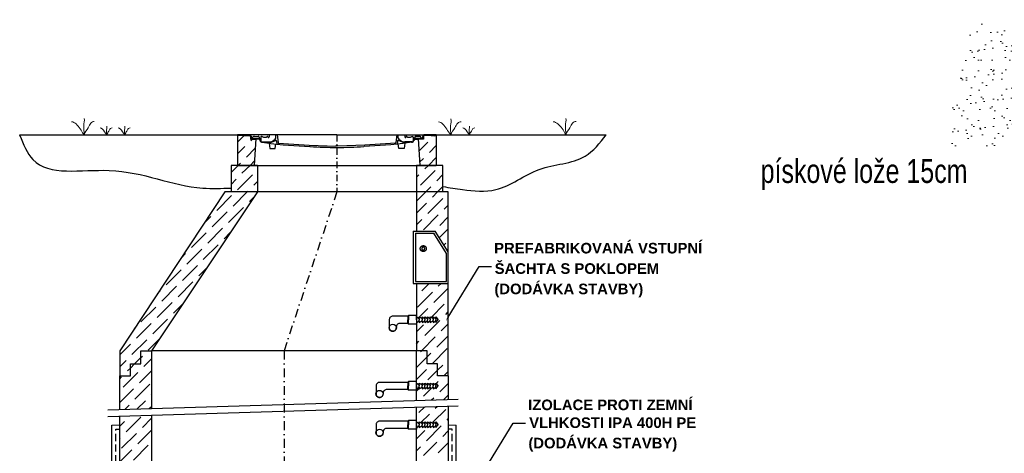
# Model space of a CAD drawing. Header units: millimetres. Extents: x 28262 to 240133, y -152087 to 56534.
# Tile 10 of 107: x 94795 to 105947, y -109750 to -104836. Entities that reach past the tile are written whole.
import ezdxf

# ---------------------------------------------------------------- set-up
doc = ezdxf.new("R2010")
doc.units = ezdxf.units.MM
doc.header["$MEASUREMENT"] = 0
for name, pattern in [('DASHDOT', [1, 0.5, -0.25, 0, -0.25]), ('Dashed', [1905, 1270, -635]), ('ČÁRKOVANÁX2', [1.5, 1, -0.5])]:
    doc.linetypes.add(name, pattern=pattern)
doc.layers.get('0').update_dxf_attribs({"lineweight": 9})
for name, color, linetype in [('AS-Koty', 7, 'Continuous'), ('AS-Nevid', 241, 'Dashed'), ('AS-Obrys', 7, 'Continuous'), ('AS-Osy', 4, 'DASHDOT'), ('AS-Srafy', 9, 'Continuous'), ('AS-Text', 7, 'Continuous')]:
    doc.layers.add(name, color=color, linetype=linetype)
doc.layers.add('POPISVO', color=7, linetype='Continuous', lineweight=20)
doc.styles.add('ARIAL', font='arialbd.ttf')
doc.styles.add('ROMANS', font='arial.ttf')

msp = doc.modelspace()

# ---------------------------------------------------------------- hatches: boundary and pattern name
at = {"layer": 'POPISVO'}
h = msp.add_hatch(dxfattribs=at)
h.set_pattern_fill('AR-SAND', color=256, scale=900, style=0)
h.set_pattern_definition([(37.5, (292688703.57, 518655623.41), (-7.20014084, 220.235957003), [0, -173.73600016, 0, -194.31000018, 0, -185.737500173]), (7.5, (292688703.57, 518655623.4), (202.2854776, 322.57129556), [0, -93.726000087, 0, -156.591000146, 0, -60.007500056]), (327.5, (292688562.98, 518655623.41), (355.94656694, 0.646733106), [0, -57.150000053, 0, -205.74000019, 0, -268.60500025]), (317.5, (292688562.98, 518655623.4), (343.60040393, 100.31819556), [0, -28.575000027, 0, -134.874000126, 0, -154.305000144])])
h.paths.add_polyline_path([(106318, -104857), (105574, -104884), (105248, -106291), (106339, -106252), (106320, -106233), (106318, -106233)])
edge = h.paths.add_edge_path()
edge.add_line((107113, -104896), (106918, -104896))
edge.add_line((106918, -104896), (106918, -104836))
edge.add_line((106918, -104836), (106318, -104857))
edge.add_line((106318, -104857), (106318, -106231))
edge.add_line((106318, -106231), (106339, -106252))
edge.add_line((106339, -106252), (106685, -106240))
edge.add_line((106685, -106240), (107792, -106240))
edge.add_ellipse((107864, -105569), major_axis=(-477, 477), ratio=1, start_angle=45, end_angle=128.8808, ccw=False)
edge.add_line((107189, -105569), (107113, -104896))
edge = h.paths.add_edge_path()
edge.add_line((109583, -105600), (109690, -105501))
edge.add_line((109690, -105501), (108799, -104896))
edge.add_line((108799, -104896), (108799, -104901))
edge.add_line((108799, -104901), (108619, -104901))
edge.add_line((108619, -104901), (108539, -105569))
edge.add_ellipse((107864, -105569), major_axis=(-477, 477), ratio=1, start_angle=141.1192, end_angle=225, ccw=False)
edge.add_line((107936, -106240), (109073, -106240))
edge.add_line((109073, -106240), (109073, -106238))
edge.add_line((109073, -106238), (110026, -106223))
edge.add_line((110026, -106223), (109583, -105600))
edge = h.paths.add_edge_path()
edge.add_line((109888, -104915), (109349, -104889))
edge.add_line((109349, -104889), (109356, -104896))
edge.add_line((109356, -104896), (109346, -104896))
edge.add_line((109346, -104896), (109346, -104889))
edge.add_line((109346, -104889), (108799, -104863))
edge.add_line((108799, -104863), (108799, -104896))
edge.add_line((108799, -104896), (109690, -105501))
edge.add_line((109690, -105501), (109724, -105470))
edge.add_ellipse((109898, -105630), major_axis=(167, 167), ratio=1, start_angle=82.7368, end_angle=92.4043, ccw=False)
edge.add_line((109754, -105443), (109861, -105345))
edge.add_line((109861, -105345), (109888, -104915))
h.paths.add_polyline_path([(106364, -105511), (106364, -105097), (105959, -105097), (105959, -105511)], flags=9)

# ---------------------------------------------------------------- linework, layer by layer
at = {"color": 18, "true_color": 0x000000}
for p, q in [((95839, -109431), (95929, -109431)), ((99739, -109431), (99649, -109431))]:
    msp.add_line(p, q, dxfattribs=at)
for points, start_tangent, end_tangent in [([(95526, -106142), (95522, -106136), (95518, -106131), (95434, -106017), (95384, -105992)], (0.223451, 0.974715), (-0.993151, 0.116841)), ([(95526, -106142), (95521, -106035), (95526, -105956)], (-0.039264, 0.999229), (-0.233373, 0.972387)), ([(95526, -106140), (95571, -106060), (95602, -106008), (95640, -105990)], (0.18719, 0.982324), (0.999454, -0.03304)), ([(95782, -106142), (95779, -106085), (95782, -106043)], (-0.039264, 0.999229), (-0.233373, 0.972387)), ([(95986, -106142), (95983, -106085), (95986, -106043)], (-0.039264, 0.999229), (-0.233373, 0.972387)), ([(99680, -106143), (99677, -106137), (99673, -106133), (99588, -106019), (99539, -105994)], (0.223451, 0.974715), (-0.993151, 0.116841)), ([(99680, -106143), (99676, -106037), (99680, -105958)], (-0.039264, 0.999229), (-0.233373, 0.972387)), ([(99680, -106142), (99725, -106061), (99757, -106010), (99795, -105992)], (0.18719, 0.982324), (0.999454, -0.03304)), ([(99889, -106142), (99886, -106085), (99888, -106043)], (-0.039264, 0.999229), (-0.233373, 0.972387)), ([(100981, -106142), (100977, -106136), (100974, -106131), (100889, -106017), (100839, -105992)], (0.223451, 0.974715), (-0.993151, 0.116841)), ([(100981, -106142), (100976, -106035), (100981, -105956)], (-0.039264, 0.999229), (-0.233373, 0.972387)), ([(100981, -106140), (101026, -106060), (101057, -106008), (101096, -105990)], (0.18719, 0.982324), (0.999454, -0.03304)), ([(95782, -106142), (95780, -106138), (95778, -106136), (95732, -106075), (95706, -106062)], (0.223451, 0.974715), (-0.993151, 0.116841)), ([(95782, -106141), (95806, -106098), (95823, -106070), (95843, -106061)], (0.18719, 0.982324), (0.999454, -0.03304)), ([(95986, -106142), (95984, -106138), (95982, -106136), (95936, -106075), (95910, -106062)], (0.223451, 0.974715), (-0.993151, 0.116841)), ([(95986, -106141), (96010, -106098), (96027, -106070), (96047, -106061)], (0.18719, 0.982324), (0.999454, -0.03304)), ([(99889, -106142), (99887, -106138), (99885, -106136), (99839, -106075), (99813, -106062)], (0.223451, 0.974715), (-0.993151, 0.116841)), ([(99888, -106141), (99913, -106098), (99929, -106070), (99950, -106061)], (0.18719, 0.982324), (0.999454, -0.03304))]:
    msp.add_spline(points, degree=3, dxfattribs=dict(at, start_tangent=start_tangent, end_tangent=end_tangent))
at = {"layer": 'AS-Koty', "color": 18, "true_color": 0x000000}
for points in [[(99648, -108207), (99998, -107634), (100139, -107634)], [(100034, -109983), (100383, -109410), (100524, -109410)]]:
    msp.add_lwpolyline(points, dxfattribs=at)
msp.add_solid([(99656, -108211), (99622, -108249), (99641, -108202)], dxfattribs=at)
at = {"layer": 'AS-Nevid', "color": 18, "ltscale": 200, "true_color": 0x000000}
for p, q in [((97264, -106487), (99514, -106487)), ((99589, -106787), (97189, -106787)), ((99289, -108587), (96289, -108587)), ((95792, -109258), (99760, -109136)), ((95794, -109333), (99763, -109211))]:
    msp.add_line(p, q, dxfattribs=at)
at = {"layer": 'AS-Nevid', "color": 18, "true_color": 0x000000}
for p, q in [((99253, -107231), (99253, -107825)), ((99253, -107231), (99499, -107231)), ((99277, -107255), (99277, -107801)), ((99277, -107255), (99486, -107255)), ((99289, -107255), (99486, -107255)), ((99631, -107484), (99486, -107255)), ((99649, -107468), (99499, -107231)), ((99631, -107801), (99631, -107484)), ((99253, -107825), (99649, -107825)), ((99277, -107801), (99631, -107801)), ((99289, -107801), (99631, -107801)), ((96169, -108737), (96169, -108587)), ((96169, -108587), (96289, -108587)), ((99409, -108587), (99289, -108587)), ((99409, -108737), (99409, -108587)), ((96049, -108872), (96049, -108737)), ((96049, -108737), (96169, -108737)), ((99529, -108737), (99409, -108737)), ((99529, -108872), (99529, -108737)), ((95929, -108872), (96049, -108872)), ((99649, -108872), (99529, -108872))]:
    msp.add_line(p, q, dxfattribs=at)
msp.add_circle((99366, -107430), 33.6, dxfattribs=at)
for start, end in [(0, 180), (180, 0)]:
    msp.add_arc((99366, -107430), 16.8, start, end, dxfattribs=at)
at = {"layer": 'AS-Obrys', "color": 18, "true_color": 0x000000}
for p, q in [((94795, -106142), (97264, -106142)), ((98389, -106142), (97264, -106142)), ((97264, -106142), (97264, -106487)), ((97264, -106142), (97399, -106142)), ((97323, -106149), (97274, -106149)), ((97323, -106149), (97399, -106149)), ((97409, -106158), (97409, -106190)), ((97417, -106157), (97417, -106182)), ((97417, -106157), (97426, -106176)), ((97452, -106158), (97496, -106158)), ((97620, -106142), (97620, -106164)), ((97712, -106142), (97722, -106228)), ((98389, -106142), (99514, -106142)), ((99065, -106142), (99056, -106228)), ((99157, -106142), (99157, -106164)), ((99326, -106158), (99282, -106158)), ((99361, -106157), (99352, -106176)), ((99361, -106157), (99361, -106182)), ((99368, -106158), (99368, -106190)), ((99514, -106142), (99378, -106142)), ((99454, -106149), (99378, -106149)), ((99454, -106149), (99504, -106149)), ((99509, -106155), (99514, -106155)), ((99514, -106142), (101439, -106142)), ((99514, -106142), (99514, -106487)), ((97409, -106190), (97463, -106190)), ((97417, -106182), (97471, -106182)), ((97426, -106176), (97428, -106180)), ((97435, -106179), (97441, -106163)), ((97471, -106182), (97451, -106487)), ((97463, -106190), (97470, -106190)), ((97508, -106190), (97470, -106190)), ((97471, -106182), (97508, -106182)), ((97507, -106167), (97517, -106207)), ((97525, -106166), (97525, -106207)), ((97541, -106161), (97532, -106161)), ((97540, -106220), (97620, -106221)), ((97543, -106224), (97621, -106235)), ((97621, -106235), (97692, -106204)), ((97621, -106235), (97629, -106294)), ((97621, -106235), (97639, -106238)), ((97639, -106238), (97706, -106245)), ((97687, -106294), (97697, -106244)), ((97705, -106214), (97706, -106245)), ((97706, -106245), (97779, -106254)), ((97730, -106235), (97784, -106240)), ((97779, -106254), (98083, -106272)), ((97784, -106240), (98075, -106259)), ((98075, -106259), (98378, -106271)), ((98378, -106271), (98378, -106260)), ((98378, -106260), (98389, -106260)), ((98400, -106260), (98389, -106260)), ((98703, -106259), (98400, -106271)), ((98400, -106271), (98400, -106260)), ((98999, -106254), (98695, -106272)), ((98994, -106240), (98703, -106259)), ((99048, -106235), (98994, -106240)), ((99072, -106245), (98999, -106254)), ((99073, -106214), (99072, -106245)), ((99139, -106238), (99072, -106245)), ((99090, -106294), (99081, -106244)), ((99157, -106235), (99085, -106204)), ((99157, -106235), (99139, -106238)), ((99157, -106235), (99149, -106294)), ((99238, -106220), (99157, -106221)), ((99235, -106224), (99157, -106235)), ((99237, -106161), (99246, -106161)), ((99253, -106166), (99253, -106207)), ((99271, -106167), (99261, -106207)), ((99307, -106182), (99270, -106182)), ((99270, -106190), (99308, -106190)), ((99307, -106182), (99326, -106487)), ((99361, -106182), (99307, -106182)), ((99315, -106190), (99308, -106190)), ((99368, -106190), (99315, -106190)), ((99343, -106179), (99337, -106163)), ((99352, -106176), (99350, -106180)), ((97629, -106294), (97687, -106294)), ((99149, -106294), (99090, -106294)), ((97489, -106487), (97189, -106487)), ((97189, -106487), (97189, -106787)), ((97489, -106487), (97489, -106787)), ((99589, -106487), (99289, -106487)), ((99289, -106487), (99289, -107231)), ((99589, -106787), (99589, -106487)), ((97117, -106787), (95929, -108587)), ((97489, -106787), (96289, -108587)), ((97189, -106787), (97117, -106787)), ((99649, -106787), (99589, -106787)), ((99649, -108872), (99649, -106787)), ((99289, -107825), (99289, -108587)), ((98981, -108232), (98980, -108239)), ((98980, -108237), (98980, -108327)), ((98982, -108225), (98981, -108232)), ((98985, -108218), (98982, -108225)), ((98989, -108212), (98985, -108218)), ((98994, -108207), (98989, -108212)), ((99000, -108202), (98994, -108207)), ((99007, -108199), (99000, -108202)), ((99014, -108197), (99007, -108199)), ((99021, -108197), (99014, -108197)), ((99190, -108197), (99021, -108197)), ((99102, -108277), (99095, -108278)), ((99190, -108277), (99102, -108277)), ((99199, -108188), (99190, -108197)), ((99190, -108197), (99190, -108237)), ((99190, -108277), (99190, -108237)), ((99199, -108286), (99190, -108277)), ((99289, -108188), (99199, -108188)), ((99199, -108188), (99199, -108237)), ((99199, -108286), (99199, -108237)), ((99289, -108237), (99289, -108188)), ((99289, -108204), (99321, -108224)), ((99289, -108237), (99289, -108286)), ((99289, -108269), (99321, -108250)), ((99321, -108204), (99352, -108224)), ((99321, -108224), (99321, -108204)), ((99321, -108224), (99321, -108237)), ((99321, -108250), (99321, -108237)), ((99321, -108269), (99352, -108250)), ((99321, -108250), (99321, -108269)), ((99352, -108224), (99352, -108204)), ((99352, -108204), (99383, -108224)), ((99352, -108224), (99352, -108237)), ((99352, -108250), (99352, -108237)), ((99352, -108250), (99352, -108269)), ((99352, -108269), (99383, -108250)), ((99383, -108204), (99414, -108224)), ((99383, -108224), (99383, -108204)), ((99383, -108224), (99383, -108237)), ((99383, -108250), (99383, -108237)), ((99383, -108250), (99383, -108269)), ((99383, -108269), (99414, -108250)), ((99414, -108224), (99414, -108204)), ((99414, -108204), (99446, -108224)), ((99414, -108224), (99414, -108237)), ((99414, -108250), (99414, -108237)), ((99414, -108250), (99414, -108269)), ((99414, -108269), (99446, -108250)), ((99446, -108204), (99477, -108224)), ((99446, -108224), (99446, -108204)), ((99446, -108224), (99446, -108237)), ((99446, -108250), (99446, -108237)), ((99446, -108250), (99446, -108269)), ((99446, -108269), (99477, -108250)), ((99477, -108204), (99508, -108224)), ((99477, -108224), (99477, -108204)), ((99477, -108224), (99477, -108237)), ((99477, -108250), (99477, -108237)), ((99477, -108269), (99508, -108250)), ((99477, -108250), (99477, -108269)), ((99508, -108224), (99508, -108204)), ((99508, -108204), (99534, -108237)), ((99508, -108224), (99508, -108237)), ((99508, -108269), (99534, -108237)), ((99508, -108250), (99508, -108237)), ((99508, -108250), (99508, -108269)), ((98980, -108327), (98981, -108334)), ((98981, -108334), (98983, -108341)), ((98983, -108341), (98985, -108347)), ((98985, -108347), (98989, -108353)), ((98989, -108353), (98994, -108358)), ((98994, -108358), (99000, -108362)), ((99000, -108362), (99007, -108365)), ((99007, -108365), (99013, -108367)), ((99013, -108367), (99021, -108367)), ((99021, -108367), (99028, -108367)), ((99028, -108367), (99034, -108365)), ((99034, -108365), (99041, -108362)), ((99041, -108362), (99047, -108358)), ((99047, -108358), (99051, -108353)), ((99051, -108353), (99056, -108347)), ((99056, -108347), (99058, -108341)), ((99058, -108341), (99060, -108334)), ((99060, -108334), (99061, -108327)), ((99062, -108312), (99061, -108320)), ((99061, -108318), (99061, -108327)), ((99063, -108305), (99062, -108312)), ((99066, -108299), (99063, -108305)), ((99070, -108292), (99066, -108299)), ((99075, -108287), (99070, -108292)), ((99081, -108283), (99075, -108287)), ((99088, -108280), (99081, -108283)), ((99095, -108278), (99088, -108280)), ((99289, -108286), (99199, -108286)), ((95929, -108587), (95929, -108872)), ((96289, -108587), (96289, -108587)), ((96289, -108587), (96289, -109243)), ((99289, -109150), (99289, -108587)), ((95929, -109254), (95929, -108872)), ((98872, -108947), (98864, -108947)), ((99190, -108947), (98871, -108947)), ((99199, -108938), (99190, -108947)), ((99190, -108947), (99190, -108987)), ((99289, -108938), (99199, -108938)), ((99199, -108938), (99199, -108987)), ((99289, -108987), (99289, -108938)), ((99512, -108959), (99536, -108935)), ((99649, -108872), (99649, -109139)), ((98832, -108975), (98831, -108982)), ((98831, -108982), (98831, -108989)), ((98831, -108987), (98831, -109077)), ((98835, -108968), (98832, -108975)), ((98840, -108962), (98835, -108968)), ((98845, -108957), (98840, -108962)), ((98851, -108952), (98845, -108957)), ((98857, -108949), (98851, -108952)), ((98864, -108947), (98857, -108949)), ((98914, -109055), (98912, -109062)), ((98917, -109049), (98914, -109055)), ((98921, -109042), (98917, -109049)), ((98926, -109037), (98921, -109042)), ((98932, -109033), (98926, -109037)), ((98938, -109030), (98932, -109033)), ((98945, -109028), (98938, -109030)), ((98953, -109027), (98945, -109028)), ((99190, -109027), (98953, -109027)), ((99190, -109027), (99190, -108987)), ((99199, -109036), (99190, -109027)), ((99199, -109036), (99199, -108987)), ((99289, -109036), (99199, -109036)), ((99289, -108954), (99321, -108974)), ((99289, -108987), (99289, -109036)), ((99289, -109019), (99321, -109000)), ((99289, -109047), (99321, -109015)), ((99321, -108954), (99352, -108974)), ((99321, -108974), (99321, -108954)), ((99321, -108974), (99321, -108987)), ((99321, -109000), (99321, -108987)), ((99321, -109019), (99352, -109000)), ((99321, -109000), (99321, -109019)), ((99352, -108974), (99352, -108954)), ((99352, -108954), (99383, -108974)), ((99352, -108974), (99352, -108987)), ((99352, -109000), (99352, -108987)), ((99352, -109000), (99352, -109019)), ((99352, -109019), (99383, -109000)), ((99383, -108954), (99414, -108974)), ((99383, -108974), (99383, -108954)), ((99383, -108974), (99383, -108987)), ((99383, -109000), (99383, -108987)), ((99383, -109019), (99414, -109000)), ((99383, -109000), (99383, -109019)), ((99414, -108974), (99414, -108954)), ((99414, -108954), (99446, -108974)), ((99414, -108974), (99414, -108987)), ((99414, -109000), (99414, -108987)), ((99414, -109000), (99414, -109019)), ((99414, -109019), (99446, -109000)), ((99446, -108954), (99477, -108974)), ((99446, -108974), (99446, -108954)), ((99446, -108974), (99446, -108987)), ((99446, -109000), (99446, -108987)), ((99446, -109000), (99446, -109019)), ((99446, -109019), (99477, -109000)), ((99477, -108954), (99508, -108974)), ((99477, -108974), (99477, -108954)), ((99477, -108974), (99477, -108987)), ((99477, -109000), (99477, -108987)), ((99477, -109019), (99508, -109000)), ((99477, -109000), (99477, -109019)), ((99501, -108969), (99508, -108962)), ((99508, -108974), (99508, -108954)), ((99508, -108954), (99534, -108987)), ((99508, -108974), (99508, -108987)), ((99508, -109019), (99534, -108987)), ((99508, -109000), (99508, -108987)), ((99508, -109000), (99508, -109019)), ((98831, -109077), (98831, -109084)), ((98831, -109084), (98833, -109091)), ((98833, -109091), (98836, -109097)), ((98836, -109097), (98840, -109103)), ((98840, -109103), (98845, -109108)), ((98845, -109108), (98851, -109112)), ((98851, -109112), (98857, -109115)), ((98857, -109115), (98864, -109117)), ((98864, -109117), (98871, -109117)), ((98871, -109117), (98878, -109117)), ((98878, -109117), (98885, -109115)), ((98885, -109115), (98891, -109112)), ((98891, -109112), (98897, -109108)), ((98897, -109108), (98902, -109103)), ((98902, -109103), (98906, -109097)), ((98906, -109097), (98909, -109091)), ((98909, -109091), (98911, -109084)), ((98912, -109062), (98911, -109070)), ((98911, -109068), (98911, -109077)), ((98911, -109084), (98911, -109077)), ((99289, -110061), (99289, -109225)), ((99649, -109214), (99649, -110061)), ((95929, -110061), (95929, -109329)), ((96289, -109318), (96289, -110061)), ((98851, -109392), (98845, -109396)), ((98857, -109389), (98851, -109392)), ((98864, -109387), (98857, -109389)), ((98872, -109386), (98864, -109387)), ((99190, -109386), (98871, -109386)), ((99199, -109377), (99190, -109386)), ((99190, -109386), (99190, -109427)), ((99289, -109377), (99199, -109377)), ((99199, -109377), (99199, -109427)), ((99289, -109427), (99289, -109377)), ((95839, -109971), (95839, -109431)), ((98832, -109414), (98831, -109422)), ((98831, -109422), (98831, -109429)), ((98831, -109427), (98831, -109517)), ((98835, -109408), (98832, -109414)), ((98840, -109402), (98835, -109408)), ((98845, -109396), (98840, -109402)), ((98912, -109502), (98911, -109509)), ((98914, -109495), (98912, -109502)), ((98917, -109488), (98914, -109495)), ((98921, -109482), (98917, -109488)), ((98926, -109477), (98921, -109482)), ((98932, -109473), (98926, -109477)), ((98938, -109470), (98932, -109473)), ((98945, -109468), (98938, -109470)), ((98953, -109467), (98945, -109468)), ((99190, -109467), (98953, -109467)), ((99190, -109467), (99190, -109427)), ((99199, -109476), (99190, -109467)), ((99199, -109476), (99199, -109427)), ((99289, -109476), (99199, -109476)), ((99289, -109394), (99321, -109413)), ((99289, -109427), (99289, -109476)), ((99289, -109459), (99321, -109440)), ((99321, -109394), (99352, -109413)), ((99321, -109413), (99321, -109394)), ((99321, -109413), (99321, -109427)), ((99321, -109440), (99321, -109427)), ((99321, -109459), (99352, -109440)), ((99321, -109440), (99321, -109459)), ((99352, -109413), (99352, -109394)), ((99352, -109394), (99383, -109413)), ((99352, -109413), (99352, -109427)), ((99352, -109440), (99352, -109427)), ((99352, -109440), (99352, -109459)), ((99352, -109459), (99383, -109440)), ((99383, -109394), (99414, -109413)), ((99383, -109413), (99383, -109394)), ((99383, -109413), (99383, -109427)), ((99383, -109440), (99383, -109427)), ((99383, -109459), (99414, -109440)), ((99383, -109440), (99383, -109459)), ((99414, -109413), (99414, -109394)), ((99414, -109394), (99446, -109413)), ((99414, -109413), (99414, -109427)), ((99414, -109440), (99414, -109427)), ((99414, -109440), (99414, -109459)), ((99414, -109459), (99446, -109440)), ((99446, -109394), (99477, -109413)), ((99446, -109413), (99446, -109394)), ((99446, -109413), (99446, -109427)), ((99446, -109440), (99446, -109427)), ((99446, -109440), (99446, -109459)), ((99446, -109459), (99477, -109440)), ((99468, -109407), (99477, -109398)), ((99477, -109394), (99508, -109413)), ((99477, -109413), (99477, -109394)), ((99477, -109413), (99477, -109427)), ((99477, -109440), (99477, -109427)), ((99477, -109459), (99508, -109440)), ((99477, -109440), (99477, -109459)), ((99508, -109413), (99508, -109394)), ((99508, -109394), (99534, -109427)), ((99508, -109413), (99508, -109427)), ((99508, -109459), (99534, -109427)), ((99508, -109440), (99508, -109427)), ((99508, -109440), (99508, -109459)), ((99739, -109971), (99739, -109431)), ((98831, -109517), (98831, -109523)), ((98831, -109523), (98833, -109531)), ((98833, -109531), (98836, -109537)), ((98836, -109537), (98840, -109542)), ((98840, -109542), (98845, -109548)), ((98845, -109548), (98851, -109552)), ((98851, -109552), (98857, -109555)), ((98857, -109555), (98864, -109557)), ((98864, -109557), (98871, -109557)), ((98871, -109557), (98878, -109557)), ((98878, -109557), (98885, -109555)), ((98885, -109555), (98891, -109552)), ((98891, -109552), (98897, -109548)), ((98897, -109548), (98902, -109542)), ((98902, -109542), (98906, -109537)), ((98906, -109537), (98909, -109531)), ((98909, -109531), (98911, -109523)), ((98911, -109508), (98911, -109517)), ((98911, -109523), (98911, -109517))]:
    msp.add_line(p, q, dxfattribs=at)
at = {"layer": 'AS-Obrys', "color": 18, "linetype": 'ČÁRKOVANÁX2', "ltscale": 80, "true_color": 0x000000}
for p, q in [((95884, -109971), (95884, -109476)), ((95884, -109476), (95929, -109476)), ((99694, -109476), (99649, -109476)), ((99694, -109971), (99694, -109476))]:
    msp.add_line(p, q, dxfattribs=at)
at = {"layer": 'AS-Obrys', "color": 18, "true_color": 0x000000}
for centre in [(99021, -108327), (98871, -109077), (98871, -109517)]:
    msp.add_circle(centre, 40.3, dxfattribs=at)
for centre, radius, start, end in [((97399, -106160), 17.8, 8.3412, 90), ((97399, -106160), 10.3, 10.9688, 90), ((97449, -106166), 8.84, 70.9673, 159.4507), ((97496, -106169), 11.4, 11.0351, 90), ((97653, -106160), 45.6, 320.713, 23.5104), ((99125, -106160), 45.6, 156.4896, 219.287), ((99282, -106169), 11.4, 90, 168.9649), ((99329, -106166), 8.84, 20.5493, 109.0327), ((99378, -106160), 17.8, 90, 171.6588), ((99378, -106160), 10.3, 90, 169.0312), ((99504, -106154), 5.09, 351.7298, 90), ((97431, -106178), 3.89, 206.5569, 343.8356), ((97508, -106186), 3.96, 270, 90), ((97539, -106201), 22.9, 194.0314, 278.5696), ((97532, -106168), 7.71, 90, 160.0199), ((97538, -106207), 13.2, 180, 278.7597), ((97570, -106113), 55.6, 238.1416, 301.8584), ((97602, -106164), 4.27, 0, 121.8584), ((97613, -106164), 7.25, 180, 0), ((97621, -106134), 87, 269.4835, 320.713), ((97696, -106212), 8.87, 345.0247, 113.7233), ((97729, -106228), 7.03, 186.0667, 277.4725), ((99049, -106228), 7.03, 262.5275, 353.9333), ((99082, -106212), 8.87, 66.2767, 194.9753), ((99157, -106134), 87, 219.287, 270.5165), ((99165, -106164), 7.25, 180, 0), ((99176, -106164), 4.27, 58.1416, 180), ((99208, -106113), 55.6, 238.1416, 301.8584), ((99238, -106201), 22.9, 261.4304, 345.9686), ((99240, -106207), 13.2, 261.2403, 0), ((99246, -106168), 7.71, 19.9801, 90), ((99270, -106186), 3.96, 90, 270), ((99346, -106178), 3.89, 196.1644, 333.4431), ((98488, -99604), 6681, 266.5293, 269.1529), ((98290, -99604), 6681, 270.8471, 273.4707)]:
    msp.add_arc(centre, radius, start, end, dxfattribs=at)
at = {"layer": 'AS-Osy', "color": 18, "linetype": 'DASHDOT', "ltscale": 150, "true_color": 0x000000}
msp.add_line((98389, -106142), (98389, -106787), dxfattribs=at)
at = {"layer": 'AS-Osy', "color": 18, "linetype": 'DASHDOT', "ltscale": 200, "true_color": 0x000000}
for p, q in [((98389, -106787), (97789, -108587)), ((97789, -108587), (97789, -110061))]:
    msp.add_line(p, q, dxfattribs=at)
at = {"layer": 'AS-Srafy', "color": 18, "true_color": 0x000000}
for p, q in [((97264, -106223), (97337, -106149)), ((99485, -106157), (99493, -106149)), ((97414, -106207), (97431, -106190)), ((99308, -106199), (99317, -106190)), ((99316, -106326), (99418, -106224)), ((99435, -106342), (99514, -106263)), ((97264, -106357), (97347, -106274)), ((97364, -106392), (97464, -106292)), ((97189, -106567), (97269, -106487)), ((97269, -106487), (97296, -106460)), ((97313, -106577), (97404, -106487)), ((97404, -106487), (97455, -106436)), ((99289, -106488), (99290, -106487)), ((99324, -106452), (99368, -106409)), ((99384, -106527), (99424, -106487)), ((99424, -106487), (99514, -106397)), ((97263, -106763), (97431, -106594)), ((99289, -106622), (99317, -106594)), ((99334, -106712), (99502, -106544)), ((99519, -106662), (99589, -106592)), ((97189, -106702), (97246, -106645)), ((97448, -106712), (97489, -106671)), ((97212, -106948), (97373, -106787)), ((97373, -106787), (97381, -106780)), ((99289, -106892), (99394, -106787)), ((99394, -106787), (99452, -106729)), ((99469, -106847), (99529, -106787)), ((99529, -106787), (99589, -106727)), ((97027, -106998), (97195, -106830)), ((97397, -106897), (97450, -106844)), ((99289, -107027), (99401, -106914)), ((99418, -107032), (99586, -106864)), ((99603, -106982), (99649, -106936)), ((96977, -107184), (97145, -107015)), ((97162, -107133), (97330, -106965)), ((99368, -107217), (99536, -107049)), ((96880, -107145), (96960, -107066)), ((99289, -107161), (99351, -107099)), ((99553, -107167), (99649, -107071)), ((96741, -107419), (96909, -107251)), ((96926, -107369), (97094, -107200)), ((97111, -107318), (97181, -107248)), ((99547, -107307), (99649, -107205)), ((96875, -107554), (97044, -107386)), ((99599, -107390), (99620, -107369)), ((96619, -107541), (96673, -107487)), ((96690, -107605), (96859, -107436)), ((96455, -107840), (96623, -107672)), ((96640, -107790), (96808, -107621)), ((96825, -107739), (96912, -107653)), ((96589, -107975), (96758, -107807)), ((99289, -107835), (99298, -107825)), ((99351, -107908), (99433, -107825)), ((99536, -107857), (99568, -107825)), ((96357, -107937), (96387, -107908)), ((96404, -108026), (96572, -107857)), ((99300, -108093), (99469, -107924)), ((99485, -108042), (99649, -107879)), ((96354, -108211), (96522, -108042)), ((96168, -108261), (96337, -108093)), ((96539, -108160), (96642, -108057)), ((99322, -108205), (99418, -108110)), ((99454, -108209), (99603, -108059)), ((99620, -108177), (99649, -108148)), ((96303, -108396), (96471, -108228)), ((99311, -108217), (99321, -108207)), ((99384, -108413), (99553, -108244)), ((99442, -108221), (99446, -108216)), ((96096, -108334), (96101, -108329)), ((96118, -108446), (96286, -108278)), ((99289, -108374), (99368, -108295)), ((99570, -108362), (99649, -108283)), ((96067, -108632), (96236, -108463)), ((96252, -108581), (96373, -108461)), ((99289, -108508), (99317, -108480)), ((99345, -108587), (99502, -108430)), ((99519, -108547), (99649, -108418)), ((95929, -108635), (96050, -108514)), ((99334, -108598), (99345, -108587)), ((99469, -108733), (99637, -108564)), ((95929, -108770), (96000, -108699)), ((96097, -108737), (96169, -108665)), ((96169, -108665), (96185, -108649)), ((96202, -108766), (96289, -108680)), ((99289, -108778), (99409, -108658)), ((99409, -108658), (99452, -108615)), ((95966, -109002), (96135, -108834)), ((96017, -108817), (96049, -108785)), ((96049, -108785), (96097, -108737)), ((96151, -108952), (96289, -108814)), ((99289, -108912), (99401, -108800)), ((99418, -108918), (99529, -108807)), ((99529, -108807), (99586, -108750)), ((99603, -108867), (99649, -108822)), ((95929, -108905), (95949, -108884)), ((95929, -109174), (96084, -109019)), ((96101, -109137), (96269, -108968)), ((99368, -109103), (99459, -109011)), ((99553, -109053), (99649, -108957)), ((96124, -109248), (96219, -109154)), ((96286, -109086), (96289, -109084)), ((99460, -109145), (99485, -109120)), ((99599, -109141), (99649, -109091)), ((95985, -109252), (96034, -109204)), ((96263, -109244), (96289, -109218)), ((99317, -109288), (99383, -109222)), ((99480, -109395), (99620, -109255)), ((99502, -109238), (99522, -109218)), ((95929, -109444), (95983, -109389)), ((96000, -109507), (96168, -109339)), ((96185, -109457), (96289, -109353)), ((99336, -109404), (99435, -109305)), ((99637, -109373), (99649, -109361)), ((96135, -109642), (96289, -109488)), ((99289, -109586), (99384, -109490)), ((99401, -109608), (99570, -109440)), ((99586, -109558), (99649, -109495)), ((95929, -109578), (95933, -109575)), ((95949, -109692), (96118, -109524)), ((95929, -109848), (96067, -109709)), ((96084, -109827), (96252, -109659)), ((99289, -109721), (99334, -109676)), ((99368, -109776), (99519, -109625)), ((99536, -109743), (99649, -109630))]:
    msp.add_line(p, q, dxfattribs=at)
for points in [[(94795, -106142), (94944, -106422), (95810, -106544), (96869, -106744), (97189, -106744)], [(99589, -106727), (99811, -106762), (100187, -106762), (100679, -106533), (101199, -106382), (101439, -106142)]]:
    msp.add_spline(points, degree=3, dxfattribs=at)

# ---------------------------------------------------------------- texts
at = {"layer": 'AS-Text', "color": 18, "true_color": 0x000000, "style": 'ARIAL'}
for s, p in [('PREFABRIKOVANÁ VSTUPNÍ', (100169, -107485)), ('ŠACHTA S POKLOPEM', (100175, -107716)), ('(DODÁVKA STAVBY)', (100172, -107947)), ('IZOLACE PROTI ZEMNÍ', (100554, -109261)), ('VLHKOSTI IPA 400H PE', (100566, -109463)), ('(DODÁVKA STAVBY)', (100557, -109694))]:
    msp.add_text(s, height=120, dxfattribs=at).set_placement(p)
at = {"layer": 'POPISVO', "style": 'ROMANS', "width": 0.75}
msp.add_text('pískové lože 15cm', height=270, dxfattribs=at).set_placement((103187, -106686))

doc.saveas('drawing.dxf')
